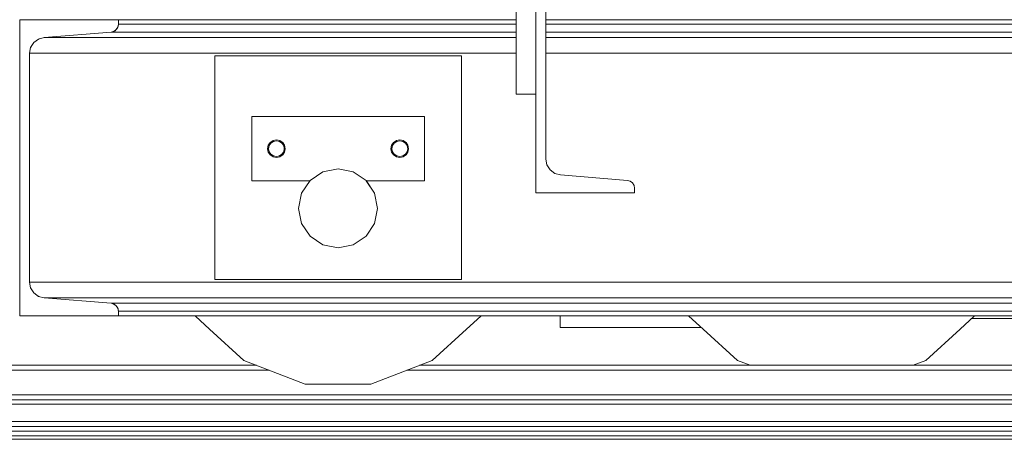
# Model space of a CAD drawing. Header units: millimetres. Extents: x 53056 to 116131, y -669674 to -625124.
# Tile 237 of 256: x 70200 to 71198, y -635887 to -635462. Entities that reach past the tile are written whole.
import ezdxf

# ---------------------------------------------------------------- set-up
doc = ezdxf.new("R2010")
doc.units = ezdxf.units.MM
doc.header["$MEASUREMENT"] = 0
doc.linetypes.add('DGN Style 1', pattern=[536.199087, 0.892178, -535.306909])
for name, color, linetype, lineweight in [('Main Cradle', 7, 'Continuous', 0), ('Main Cradle Hydraulic Arm Support', 7, 'Continuous', 0), ('Main Cradle Rails', 7, 'Continuous', 0), ('Main Cradle Tower Rail Frame', 7, 'Continuous', 0)]:
    doc.layers.add(name, color=color, linetype=linetype, lineweight=lineweight)

# ---------------------------------------------------------------- blocks, each defined once
blk = doc.blocks.new('*U55')
at = {"layer": 'Main Cradle', "color": 7, "linetype": 'Continuous', "lineweight": 0}
for p, q in [((-14293.86, 11937.08), (-14393.86, 11937.08)), ((-14393.86, 11637.08), (-14393.86, 11937.08)), ((-14294.06, 11930.67), (-14293.88, 11931.81)), ((-14293.86, 11937.08), (-13890.79, 11937.08)), ((-14293.86, 11932.46), (-14293.86, 11937.08)), ((-13890.79, 11932.46), (-14293.86, 11932.46)), ((-13860.79, 11937.08), (-12781.72, 11937.08)), ((-12781.72, 11932.46), (-13860.79, 11932.46)), ((-14369.13, 11919.06), (-14301.22, 11924.49)), ((-14301.22, 11924.49), (-14298.36, 11925.27)), ((-13890.79, 11924.49), (-14301.22, 11924.49)), ((-14295.96, 11927.05), (-14295.96, 11927.05)), ((-14294.43, 11929.49), (-14294.41, 11929.53)), ((-14294.43, 11929.5), (-14294.43, 11929.49)), ((-14294.08, 11930.59), (-14294.06, 11930.67)), ((-12781.72, 11924.49), (-13860.79, 11924.49)), ((-14379.86, 11913.56), (-14379.55, 11913.91)), ((-14375.11, 11917.31), (-14374.82, 11917.42)), ((-13890.79, 11919.06), (-14369.13, 11919.06)), ((-12781.72, 11919.06), (-13860.79, 11919.06)), ((-14383.86, 11903.11), (-14382.76, 11908.94)), ((-13890.79, 11903.11), (-14383.86, 11903.11)), ((-14383.86, 11671.05), (-14383.86, 11903.11)), ((-14382.81, 11908.66), (-14382.71, 11908.92)), ((-12781.72, 11903.11), (-13860.79, 11903.11)), ((-13946.26, 11900.31), (-14196.26, 11900.31)), ((-14196.26, 11900.31), (-14196.26, 11673.85)), ((-13946.26, 11673.85), (-13946.26, 11900.31)), ((-14158.76, 11838.88), (-14158.76, 11773.88)), ((-13983.76, 11838.88), (-14158.76, 11838.88)), ((-13983.76, 11773.88), (-13983.76, 11838.88)), ((-14133.76, 11815.38), (-14137.2, 11814.69)), ((-14139.41, 11800.72), (-14141.15, 11803.32)), ((-14008.76, 11797.38), (-14012.2, 11798.06)), ((-14008.76, 11798.38), (-14011.82, 11798.99)), ((-14005.31, 11798.06), (-14008.76, 11797.38)), ((-14158.76, 11773.88), (-14099.82, 11773.88)), ((-14099.54, 11774.16), (-14099.82, 11773.88)), ((-14099.82, 11773.88), (-14099.82, 11773.88)), ((-14034.3, 11761.19), (-14042.97, 11774.16)), ((-14042.69, 11773.88), (-13983.76, 11773.88)), ((-14042.69, 11773.88), (-14042.69, 11773.88)), ((-14034.34, 11761.24), (-14034.31, 11761.19)), ((-14031.26, 11745.88), (-14034.3, 11761.19)), ((-14086.56, 11708.92), (-14071.26, 11705.88)), ((-14196.26, 11673.85), (-13946.26, 11673.85)), ((-12258.66, 11671.05), (-14383.86, 11671.05)), ((-14369.13, 11655.1), (-14374.85, 11656.66)), ((-12273.38, 11655.1), (-14369.13, 11655.1)), ((-14301.22, 11649.67), (-14369.13, 11655.1)), ((-12341.29, 11649.67), (-14301.22, 11649.67)), ((-14299.96, 11649.47), (-14301.22, 11649.67)), ((-14299.96, 11649.47), (-14298.75, 11649)), ((-14298, 11648.71), (-14298, 11648.71)), ((-14296.48, 11647.62), (-14298, 11648.71)), ((-14296.47, 11647.61), (-14296.48, 11647.62)), ((-14295.39, 11646.4), (-14295.39, 11646.41)), ((-14294.65, 11645.18), (-14295.39, 11646.4)), ((-14294.65, 11645.17), (-14294.65, 11645.18)), ((-14293.86, 11641.69), (-14294.41, 11644.61)), ((-14294.19, 11643.99), (-14294.19, 11643.99)), ((-14293.94, 11642.83), (-14294.19, 11643.99)), ((-14293.86, 11637.08), (-14393.86, 11637.08)), ((-12348.66, 11641.69), (-14293.86, 11641.69)), ((-14293.86, 11641.69), (-14293.86, 11637.08)), ((-14293.86, 11637.08), (-12348.66, 11637.08)), ((-13975.87, 11591.82), (-13941.11, 11623.5)), ((-13475.87, 11591.82), (-13441.11, 11623.5)), ((-14037.96, 11567.76), (-13975.87, 11591.82)), ((-13488.62, 11586.88), (-13475.87, 11591.82))]:
    blk.add_line(p, q, dxfattribs=at)
at = {"layer": 'Main Cradle', "color": 7, "linetype": 'Continuous', "lineweight": 0, "flags": 128}
for points in [[(-14293.86, 11932.46), (-14294.41, 11929.55), (-14295.98, 11927.03), (-14298.36, 11925.27)], [(-14293.88, 11931.81), (-14293.88, 11931.81), (-14293.86, 11932.46)], [(-14301.22, 11924.49), (-14299.07, 11924.96), (-14299.07, 11924.96)], [(-14298.63, 11925.19), (-14299.07, 11924.96), (-14299.07, 11924.96)], [(-14297.3, 11925.89), (-14297.29, 11925.89), (-14298.05, 11925.49)], [(-14297.14, 11926.03), (-14297.29, 11925.89), (-14296, 11927.01)], [(-14295.96, 11927.05), (-14295.04, 11928.28), (-14294.43, 11929.49)], [(-14294.06, 11930.67), (-14294.06, 11930.67), (-14294.4, 11929.58)], [(-14369.13, 11919.06), (-14374.85, 11917.5), (-14379.61, 11913.96), (-14382.76, 11908.94)], [(-14379.28, 11914.21), (-14379.55, 11913.91), (-14379.55, 11913.91)], [(-14374.06, 11917.71), (-14374.82, 11917.42), (-14374.82, 11917.42)], [(-14382.71, 11908.92), (-14382.71, 11908.92), (-14382.61, 11909.17)], [(-14137.2, 11814.69), (-14140.12, 11812.74), (-14142.07, 11809.82), (-14142.76, 11806.38), (-14142.07, 11802.94), (-14140.12, 11800.02), (-14137.2, 11798.06), (-14137.2, 11798.06)], [(-14141.15, 11803.32), (-14141.76, 11806.38), (-14141.15, 11809.44), (-14139.41, 11812.04), (-14136.82, 11813.77), (-14133.76, 11814.38), (-14130.69, 11813.77), (-14128.1, 11812.04), (-14126.36, 11809.44), (-14125.76, 11806.38), (-14126.36, 11803.32), (-14126.36, 11803.32)], [(-14125.44, 11802.94), (-14125.44, 11802.94), (-14124.76, 11806.38), (-14125.44, 11809.82), (-14127.39, 11812.74), (-14130.31, 11814.69), (-14133.76, 11815.38)], [(-14012.2, 11798.06), (-14012.2, 11798.06), (-14015.12, 11800.02), (-14017.07, 11802.94), (-14017.76, 11806.38), (-14017.07, 11809.82), (-14015.12, 11812.74), (-14012.2, 11814.69), (-14008.76, 11815.38), (-14005.31, 11814.69), (-14002.39, 11812.74), (-14000.44, 11809.82), (-13999.76, 11806.38), (-14000.44, 11802.94), (-14000.44, 11802.94)], [(-14011.82, 11798.99), (-14014.41, 11800.72), (-14016.15, 11803.32), (-14016.76, 11806.38), (-14016.15, 11809.44), (-14014.41, 11812.04), (-14011.82, 11813.77), (-14008.76, 11814.38), (-14005.69, 11813.77), (-14003.1, 11812.04), (-14001.36, 11809.44), (-14000.76, 11806.38), (-14001.36, 11803.32), (-14001.36, 11803.32)], [(-14137.2, 11798.06), (-14133.76, 11797.38), (-14130.31, 11798.06), (-14127.39, 11800.02), (-14125.44, 11802.94)], [(-14126.36, 11803.32), (-14128.1, 11800.72), (-14130.69, 11798.99), (-14133.76, 11798.38), (-14136.82, 11798.99)], [(-14001.36, 11803.32), (-14003.1, 11800.72), (-14005.69, 11798.99), (-14008.76, 11798.38)], [(-14000.44, 11802.94), (-14002.39, 11800.02), (-14005.31, 11798.06)], [(-14136.82, 11798.99), (-14136.82, 11798.99), (-14139.41, 11800.72)], [(-14055.95, 11782.83), (-14071.26, 11785.88), (-14086.56, 11782.83), (-14099.54, 11774.16), (-14108.21, 11761.19)], [(-14034.3, 11761.19), (-14042.69, 11773.88), (-14042.97, 11774.16), (-14055.95, 11782.83), (-14055.95, 11782.83)], [(-14099.82, 11773.88), (-14099.82, 11773.88), (-14099.82, 11773.88)], [(-14042.69, 11773.88), (-14042.97, 11774.16), (-14042.97, 11774.16)], [(-14042.69, 11773.88), (-14042.69, 11773.88), (-14042.69, 11773.88)], [(-14034.31, 11761.19), (-14035.02, 11762.28), (-14035.02, 11762.28)], [(-14108.21, 11761.19), (-14108.21, 11761.19), (-14111.26, 11745.88), (-14108.21, 11730.57), (-14099.54, 11717.6), (-14086.56, 11708.92)], [(-14071.26, 11705.88), (-14055.95, 11708.92), (-14042.97, 11717.6), (-14034.3, 11730.57), (-14031.26, 11745.88), (-14034.3, 11761.19), (-14034.3, 11761.19)], [(-14034.3, 11730.57), (-14034.3, 11730.57), (-14031.26, 11745.88)], [(-14042.97, 11717.6), (-14042.97, 11717.6), (-14034.3, 11730.57)], [(-14383.86, 11671.05), (-14382.76, 11665.22), (-14379.61, 11660.19), (-14374.85, 11656.66)], [(-14382.74, 11665.19), (-14382.75, 11665.22), (-14382.77, 11665.29)], [(-14379.56, 11660.15), (-14379.61, 11660.2), (-14379.62, 11660.21)], [(-14374.31, 11656.51), (-14374.8, 11656.76), (-14375.47, 11657.11)], [(-14301.22, 11649.67), (-14298.36, 11648.89), (-14295.98, 11647.12), (-14294.41, 11644.61)], [(-14299.96, 11649.47), (-14299.96, 11649.47), (-14299.95, 11649.46)], [(-14298.23, 11648.79), (-14298, 11648.71), (-14298, 11648.71)], [(-14296.48, 11647.62), (-14296.48, 11647.62), (-14296.14, 11647.24)], [(-14295.85, 11646.92), (-14295.39, 11646.4), (-14295.39, 11646.4)], [(-14294.65, 11645.18), (-14294.65, 11645.18), (-14294.48, 11644.72)], [(-14294.38, 11644.47), (-14294.19, 11643.99), (-14294.19, 11643.99)], [(-14293.94, 11642.83), (-14293.94, 11642.83), (-14293.86, 11641.69)], [(-14216.05, 11637.08), (-14215.86, 11636.68), (-14201.4, 11623.5)], [(-13941.11, 11623.5), (-13926.66, 11636.68), (-13926.46, 11637.08)], [(-13716.05, 11637.08), (-13715.86, 11636.68), (-13701.4, 11623.5)], [(-13441.11, 11623.5), (-13426.66, 11636.68), (-13426.46, 11637.08)], [(-14201.4, 11623.5), (-14166.65, 11591.82), (-14104.55, 11567.76), (-14037.96, 11567.76)], [(-13701.4, 11623.5), (-13666.65, 11591.82), (-13653.89, 11586.88)]]:
    blk.add_lwpolyline(points, dxfattribs=at)
at = {"layer": 'Main Cradle Hydraulic Arm Support', "color": 7, "linetype": 'Continuous', "lineweight": 0}
for p, q in [((-13846.26, 11637.08), (-13846.26, 11625.08)), ((-13213.35, 11634.4), (-13429.16, 11634.4)), ((-13846.26, 11625.08), (-13703.13, 11625.08))]:
    blk.add_line(p, q, dxfattribs=at)
at = {"layer": 'Main Cradle Rails', "color": 7, "linetype": 'Continuous', "lineweight": 0}
for p, q in [((-14938.62, 11586.88), (-14153.89, 11586.88)), ((-13988.62, 11586.88), (-12653.89, 11586.88)), ((-14951.53, 11581.88), (-14140.99, 11581.88)), ((-14001.53, 11581.88), (-12640.99, 11581.88)), ((-17845.06, 11556.88), (-10346.24, 11556.88)), ((-10346.24, 11551.88), (-17845.06, 11551.88)), ((-17845.06, 11547.51), (-10346.24, 11547.51)), ((-17845.06, 11529.82), (-10346.24, 11529.82)), ((-17845.06, 11524.83), (-10346.24, 11524.83)), ((-17845.06, 11520.24), (-10346.24, 11520.24)), ((-17845.06, 11515.25), (-10346.24, 11515.25)), ((-17845.06, 11511.88), (-10346.24, 11511.88))]:
    blk.add_line(p, q, dxfattribs=at)
at = {"layer": 'Main Cradle Tower Rail Frame', "color": 7, "linetype": 'Continuous', "lineweight": 0}
for p, q in [((-13890.79, 12061.69), (-13890.79, 11861.69)), ((-13870.79, 11861.69), (-13870.79, 12061.69)), ((-13860.79, 12027.73), (-13860.79, 11795.66)), ((-13890.79, 11861.69), (-13870.79, 11861.69)), ((-13870.79, 11761.69), (-13870.79, 11861.69)), ((-13860.79, 11795.66), (-13859.69, 11789.84)), ((-13846.06, 11779.72), (-13778.15, 11774.29)), ((-13771.34, 11769.23), (-13772.91, 11771.74)), ((-13770.79, 11766.31), (-13771.34, 11769.23)), ((-13770.79, 11761.69), (-13770.79, 11766.31)), ((-13870.79, 11761.69), (-13770.79, 11761.69))]:
    blk.add_line(p, q, dxfattribs=at)
at = {"layer": 'Main Cradle Tower Rail Frame', "color": 7, "linetype": 'Continuous', "lineweight": 0, "flags": 128}
for points in [[(-13859.69, 11789.84), (-13856.54, 11784.81), (-13851.78, 11781.27), (-13846.06, 11779.72)], [(-13772.91, 11771.74), (-13775.29, 11773.51), (-13778.15, 11774.29)]]:
    blk.add_lwpolyline(points, dxfattribs=at)

msp = doc.modelspace()

# ---------------------------------------------------------------- block references
at = {"color": 7, "linetype": 'DGN Style 1', "lineweight": 0}
msp.add_blockref('*U55', (84593.95, -647399.35), dxfattribs=at)

doc.saveas('drawing.dxf')
